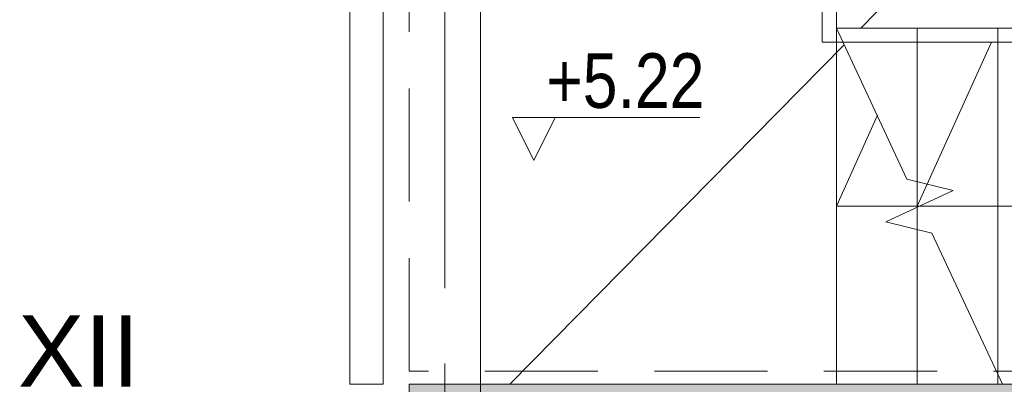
# Model space of a CAD drawing. Header units: centimetres. Extents: x -2424 to 1783, y 5 to 2907.
# Tile 8 of 99: x -1392 to -977, y 1383 to 1537. Entities that reach past the tile are written whole.
import ezdxf

# ---------------------------------------------------------------- set-up
doc = ezdxf.new("R2010")
doc.units = ezdxf.units.CM
for name, pattern in [('Dash', [60, 30, -30]), ('Hidden', [71.4375, 47.625, -23.8125]), ('Oś', [222.25, 127, -31.75, 31.75, -31.75])]:
    doc.linetypes.add(name, pattern=pattern)
for name, color, linetype, lineweight in [('A-AREA', 32, 'Continuous', 13), ('A-DETL', 90, 'Continuous', 9), ('A-DETL-THIN', 151, 'Continuous', 9), ('A-WALL', 113, 'Continuous', 13), ('G-ANNO-DIMS', 111, 'Continuous', 13), ('S-COLS', 52, 'Continuous', 13), ('S-GRID', 1, 'Continuous', 13), ('S-GRID-IDEN', 1, 'Continuous', 13), ('S-STRS', 31, 'Continuous', 13), ('S-STRS-MBND', 31, 'Continuous', 13)]:
    doc.layers.add(name, color=color, linetype=linetype, lineweight=lineweight)
doc.layers.add('A-WALL-PATT', color=111, linetype='Continuous', lineweight=13, plot=False)
doc.styles.add('Arial Narrow_5', font='ARIALN.TTF', dxfattribs={"height": 23})
doc.styles.add('Arial_7', font='arial.ttf', dxfattribs={"height": 30})

msp = doc.modelspace()

# ---------------------------------------------------------------- hatches: boundary and pattern name
at = {"layer": 'S-COLS', "lineweight": 9}
msp.add_hatch(color=251, dxfattribs=at).paths.add_polyline_path([(-1197.62, 1353.33), (-1197.62, 1383.33), (-1227.62, 1383.33), (-1227.62, 1353.33)], flags=0)

# ---------------------------------------------------------------- linework, layer by layer
at = {"layer": 'A-AREA', "color": 251, "lineweight": 9}
for p, q in [((-1037.41, 1533.33), (-741.62, 1833.33)), ((-1185.3, 1383.33), (-1044.34, 1526.29))]:
    msp.add_line(p, q, dxfattribs=at)
at = {"layer": 'A-DETL', "color": 251, "linetype": 'Hidden', "lineweight": 9}
for p, q in [((-1227.62, 1388.83), (-1227.62, 1828.33)), ((-576.62, 1388.83), (-1227.62, 1388.83))]:
    msp.add_line(p, q, dxfattribs=at)
at = {"layer": 'A-DETL-THIN', "color": 251, "lineweight": 9}
for p, q in [((-1053.62, 1527.33), (-1053.62, 1689.33)), ((-1047.62, 1533.33), (-1047.62, 1683.33)), ((-741.62, 1533.33), (-1047.62, 1533.33)), ((-735.62, 1527.33), (-1053.62, 1527.33)), ((-1013.62, 1458.33), (-982.34, 1527.33)), ((-1047.62, 1458.33), (-1030.28, 1496.58)), ((-1013.62, 1458.33), (-1047.62, 1458.33)), ((-741.62, 1458.33), (-1013.62, 1458.33))]:
    msp.add_line(p, q, dxfattribs=at)
at = {"layer": 'A-WALL', "color": 251, "lineweight": 9}
for p, q in [((-1252.62, 1553.33), (-1252.62, 1383.33)), ((-1238.62, 1383.33), (-1238.62, 1553.33)), ((-1252.62, 1383.33), (-1238.62, 1383.33)), ((-627.62, 1383.33), (-1197.62, 1383.33))]:
    msp.add_line(p, q, dxfattribs=at)
at = {"layer": 'A-WALL-PATT', "color": 251, "linetype": 'Continuous', "lineweight": 9, "extrusion": (0, 0, -1)}
for points in [[(628.18, 1358.33), (1197.62, 1383.33), (1197.62, 1358.33)], [(1197.62, 1383.33), (628.18, 1358.33), (627.62, 1383.33)]]:
    msp.add_solid(points, dxfattribs=at)
at = {"layer": 'G-ANNO-DIMS', "color": 251, "lineweight": 9}
for p, q in [((-1175.16, 1477.59), (-1184.16, 1495.59)), ((-1184.16, 1495.59), (-1105.24, 1495.59)), ((-1175.16, 1477.59), (-1166.16, 1495.59))]:
    msp.add_line(p, q, dxfattribs=at)
at = {"layer": 'S-COLS', "color": 251, "lineweight": 9}
for p, q in [((-1197.62, 1383.33), (-1227.62, 1383.33)), ((-1227.62, 1383.33), (-1227.62, 1353.33)), ((-1197.62, 1353.33), (-1197.62, 1383.33))]:
    msp.add_line(p, q, dxfattribs=at)
at = {"layer": 'S-GRID', "color": 251, "linetype": 'Oś', "lineweight": 9}
msp.add_line((-1212.62, 2884.27), (-1212.62, 27.13), dxfattribs=at)
at = {"layer": 'S-STRS', "color": 251, "lineweight": 9}
for p, q in [((-1197.62, 1540.33), (-1197.62, 1383.33)), ((-1047.62, 1533.33), (-1047.62, 1540.33)), ((-1047.62, 1383.33), (-1047.62, 1533.33)), ((-1047.62, 1383.33), (-1047.62, 1533.33)), ((-1013.62, 1533.33), (-1047.62, 1533.33)), ((-979.62, 1533.33), (-1013.62, 1533.33)), ((-1013.62, 1468.61), (-1013.62, 1533.33)), ((-1013.62, 1468.61), (-1013.62, 1533.33)), ((-945.62, 1533.33), (-979.62, 1533.33)), ((-979.62, 1387.5), (-979.62, 1533.33)), ((-979.62, 1387.5), (-979.62, 1533.33)), ((-1013.62, 1457.87), (-1013.62, 1468.61)), ((-1013.62, 1457.87), (-1013.62, 1468.61)), ((-1013.62, 1448.52), (-1013.62, 1457.87)), ((-1013.62, 1448.52), (-1013.62, 1457.87)), ((-1013.62, 1383.33), (-1013.62, 1448.52)), ((-1013.62, 1383.33), (-1013.62, 1448.52)), ((-979.62, 1383.33), (-979.62, 1387.5)), ((-979.62, 1383.33), (-979.62, 1387.5))]:
    msp.add_line(p, q, dxfattribs=at)
at = {"layer": 'S-STRS-MBND', "color": 251, "linetype": 'Dash', "lineweight": 9}
for p, q in [((-1197.62, 1540.33), (-1197.62, 1383.33)), ((-1047.62, 1533.33), (-1047.62, 1540.33)), ((-1047.62, 1383.33), (-1047.62, 1533.33)), ((-1047.62, 1383.33), (-1047.62, 1533.33)), ((-1013.62, 1457.87), (-1013.62, 1468.61)), ((-1013.62, 1457.87), (-1013.62, 1468.61)), ((-1013.62, 1383.33), (-1013.62, 1448.52)), ((-1013.62, 1383.33), (-1013.62, 1448.52)), ((-979.62, 1383.33), (-979.62, 1387.5)), ((-979.62, 1383.33), (-979.62, 1387.5)), ((-1197.62, 1383.33), (-1047.62, 1383.33)), ((-1016.71, 1383.33), (-1047.62, 1383.33))]:
    msp.add_line(p, q, dxfattribs=at)
at = {"layer": 'S-STRS-MBND', "color": 251, "lineweight": 9}
for p, q in [((-1047.62, 1533.33), (-1017.93, 1469.65)), ((-1017.93, 1469.65), (-998.49, 1464.93)), ((-998.49, 1464.93), (-1026.81, 1451.72)), ((-1026.81, 1451.72), (-1007.37, 1447)), ((-1007.37, 1447), (-977.68, 1383.33))]:
    msp.add_line(p, q, dxfattribs=at)

# ---------------------------------------------------------------- texts
at = {"layer": 'G-ANNO-DIMS', "color": 251, "lineweight": 9, "style": 'Arial Narrow_5'}
msp.add_text('+5.22', height=23, dxfattribs=at).set_placement((-1169.91, 1499.69))
at = {"layer": 'S-GRID-IDEN', "color": 251, "lineweight": 9, "style": 'Arial_7'}
msp.add_text('XII', height=30, dxfattribs=at).set_placement((-1392.44, 1382.39))

doc.saveas('drawing.dxf')
